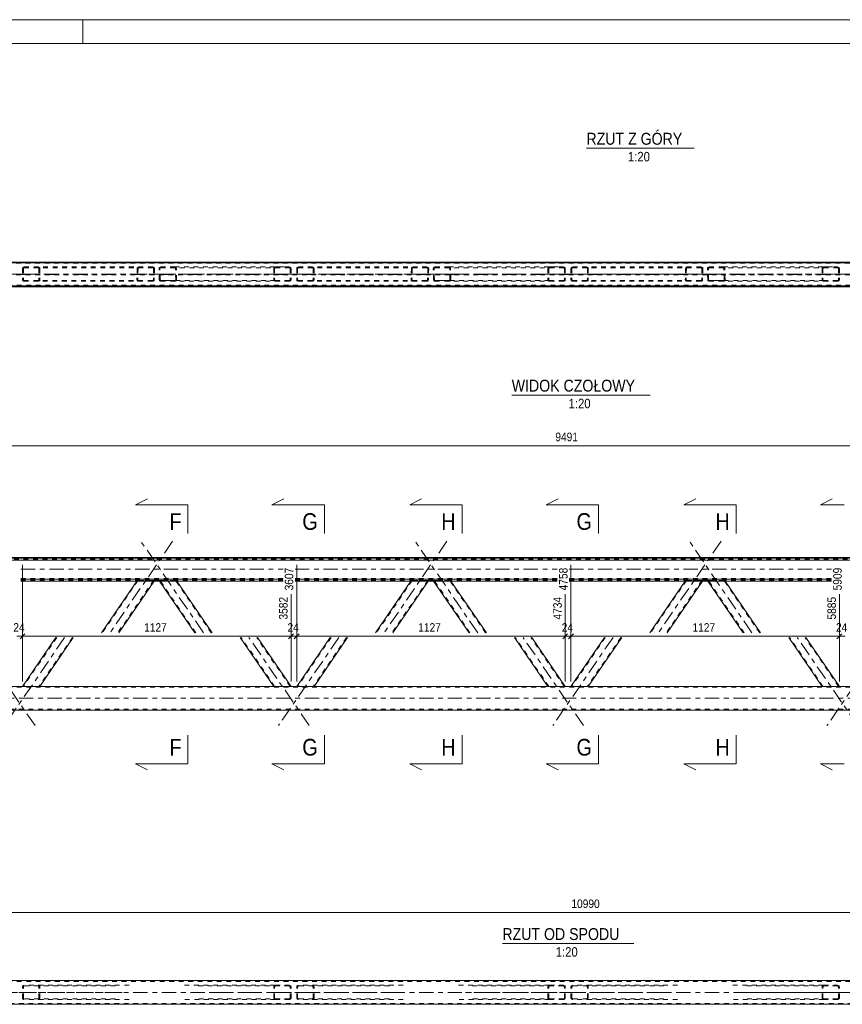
# Model space of a CAD drawing. Header units: millimetres. Extents: x 0 to 914, y 0 to 420.
# Tile 6 of 11: x 271 to 443, y 213 to 420. Entities that reach past the tile are written whole.
import ezdxf

# ---------------------------------------------------------------- set-up
doc = ezdxf.new("R2010")
doc.units = ezdxf.units.MM
for name, pattern in [('XKITLINE00', [0]), ('XKITLINE01', [4, 1, -1, 1, -1]), ('XKITLINE03', [6, 3, -1, 1, -1])]:
    doc.linetypes.add(name, pattern=pattern)
for name, color, linetype, lineweight in [('Arkusz rysunku', 3, 'Continuous', 0), ('Element', 2, 'Continuous', 0), ('Inny typ obiektu', 7, 'Continuous', 0), ('Przekrój', 7, 'Continuous', 0), ('Wymiar', 4, 'Continuous', 0)]:
    doc.layers.add(name, color=color, linetype=linetype, lineweight=lineweight)
doc.styles.add('ARIAL', font='ARIAL.TTF')

msp = doc.modelspace()

# ---------------------------------------------------------------- linework, layer by layer
at = {"layer": 'Arkusz rysunku', "linetype": 'XKITLINE00', "lineweight": 0}
for p, q in [((914, 420), (0, 420)), ((284, 415), (284, 420)), ((909, 415), (5, 415))]:
    msp.add_line(p, q, dxfattribs=at)
at = {"layer": 'Element', "linetype": 'XKITLINE01', "lineweight": 0}
for p, q in [((176.02, 369.09), (623.17, 369.09)), ((176.02, 368.89), (623.17, 368.89)), ((271.37, 367.79), (271.39, 367.91)), ((271.39, 367.91), (271.47, 368.01)), ((271.47, 368.01), (271.59, 368.07)), ((271.59, 368.07), (271.73, 368.09)), ((271.66, 367.93), (271.6, 367.9)), ((271.73, 367.94), (271.66, 367.93)), ((298.71, 368.09), (271.73, 368.09)), ((298.7, 367.94), (271.73, 367.94)), ((274.64, 368.09), (274.78, 368.07)), ((274.71, 367.93), (274.64, 367.94)), ((274.77, 367.9), (274.71, 367.93)), ((274.78, 368.07), (274.9, 368.01)), ((274.9, 368.01), (274.97, 367.91)), ((274.97, 367.91), (275, 367.79)), ((295.46, 367.91), (295.43, 367.79)), ((295.54, 368.01), (295.46, 367.91)), ((295.66, 368.07), (295.54, 368.01)), ((295.8, 368.09), (295.66, 368.07)), ((295.67, 367.9), (295.72, 367.93)), ((295.72, 367.93), (295.79, 367.94)), ((298.7, 367.94), (298.77, 367.93)), ((298.84, 368.07), (298.71, 368.09)), ((298.77, 367.93), (298.83, 367.9)), ((298.96, 368.01), (298.84, 368.07)), ((299.04, 367.91), (298.96, 368.01)), ((299.06, 367.79), (299.04, 367.91)), ((300.05, 367.91), (300.03, 367.79)), ((300.13, 368.01), (300.05, 367.91)), ((300.25, 368.07), (300.13, 368.01)), ((300.39, 368.09), (300.25, 368.07)), ((300.26, 367.9), (300.32, 367.93)), ((300.32, 367.93), (300.39, 367.94)), ((300.39, 368.09), (303.29, 368.09)), ((300.39, 367.94), (324.45, 367.94)), ((300.39, 367.94), (303.3, 367.94)), ((303.29, 368.09), (327.36, 368.09)), ((303.43, 368.07), (303.29, 368.09)), ((303.3, 367.94), (303.37, 367.93)), ((303.37, 367.93), (303.43, 367.9)), ((303.55, 368.01), (303.43, 368.07)), ((303.63, 367.91), (303.55, 368.01)), ((303.66, 367.79), (303.63, 367.91)), ((324.09, 367.79), (324.12, 367.91)), ((324.12, 367.91), (324.2, 368.01)), ((324.2, 368.01), (324.31, 368.07)), ((324.31, 368.07), (324.45, 368.09)), ((324.38, 367.93), (324.32, 367.9)), ((324.45, 367.94), (324.38, 367.93)), ((324.45, 368.09), (327.36, 368.09)), ((324.45, 367.94), (327.36, 367.94)), ((327.36, 368.09), (327.5, 368.07)), ((327.43, 367.93), (327.36, 367.94)), ((327.49, 367.9), (327.43, 367.93)), ((327.5, 368.07), (327.62, 368.01)), ((327.62, 368.01), (327.7, 367.91)), ((327.7, 367.91), (327.73, 367.79)), ((328.93, 367.79), (328.96, 367.91)), ((328.96, 367.91), (329.04, 368.01)), ((329.04, 368.01), (329.16, 368.07)), ((329.16, 368.07), (329.3, 368.09)), ((329.23, 367.93), (329.17, 367.9)), ((329.3, 367.94), (329.23, 367.93)), ((356.27, 368.09), (329.3, 368.09)), ((356.27, 367.94), (329.3, 367.94)), ((332.2, 368.09), (332.34, 368.07)), ((332.27, 367.93), (332.2, 367.94)), ((332.33, 367.9), (332.27, 367.93)), ((332.34, 368.07), (332.46, 368.01)), ((332.46, 368.01), (332.54, 367.91)), ((332.54, 367.91), (332.57, 367.79)), ((353.02, 367.91), (352.99, 367.79)), ((353.1, 368.01), (353.02, 367.91)), ((353.22, 368.07), (353.1, 368.01)), ((353.36, 368.09), (353.22, 368.07)), ((353.23, 367.9), (353.29, 367.93)), ((353.29, 367.93), (353.36, 367.94)), ((356.41, 368.07), (356.27, 368.09)), ((356.27, 367.94), (356.34, 367.93)), ((356.34, 367.93), (356.4, 367.9)), ((356.53, 368.01), (356.41, 368.07)), ((356.6, 367.91), (356.53, 368.01)), ((356.63, 367.79), (356.6, 367.91)), ((357.62, 367.91), (357.59, 367.79)), ((357.7, 368.01), (357.62, 367.91)), ((357.81, 368.07), (357.7, 368.01)), ((357.95, 368.09), (357.81, 368.07)), ((357.83, 367.9), (357.89, 367.93)), ((357.89, 367.93), (357.96, 367.94)), ((357.95, 368.09), (360.86, 368.09)), ((357.96, 367.94), (382.02, 367.94)), ((357.96, 367.94), (360.86, 367.94)), ((360.86, 368.09), (384.93, 368.09)), ((361, 368.07), (360.86, 368.09)), ((360.86, 367.94), (360.93, 367.93)), ((360.93, 367.93), (360.99, 367.9)), ((361.12, 368.01), (361, 368.07)), ((361.2, 367.91), (361.12, 368.01)), ((361.23, 367.79), (361.2, 367.91)), ((381.66, 367.79), (381.68, 367.91)), ((381.68, 367.91), (381.76, 368.01)), ((381.76, 368.01), (381.88, 368.07)), ((381.88, 368.07), (382.02, 368.09)), ((381.95, 367.93), (381.89, 367.9)), ((382.02, 367.94), (381.95, 367.93)), ((382.02, 368.09), (384.93, 368.09)), ((382.02, 367.94), (384.93, 367.94)), ((384.93, 368.09), (385.07, 368.07)), ((385, 367.93), (384.93, 367.94)), ((385.06, 367.9), (385, 367.93)), ((385.07, 368.07), (385.18, 368.01)), ((385.18, 368.01), (385.26, 367.91)), ((385.26, 367.91), (385.29, 367.79)), ((386.5, 367.79), (386.53, 367.91)), ((386.53, 367.91), (386.61, 368.01)), ((386.61, 368.01), (386.72, 368.07)), ((386.72, 368.07), (386.86, 368.09)), ((386.79, 367.93), (386.73, 367.9)), ((386.86, 367.94), (386.79, 367.93)), ((413.84, 368.09), (386.86, 368.09)), ((413.83, 367.94), (386.86, 367.94)), ((389.77, 368.09), (389.91, 368.07)), ((389.84, 367.93), (389.77, 367.94)), ((389.9, 367.9), (389.84, 367.93)), ((389.91, 368.07), (390.03, 368.01)), ((390.03, 368.01), (390.11, 367.91)), ((390.11, 367.91), (390.13, 367.79)), ((410.59, 367.91), (410.56, 367.79)), ((410.67, 368.01), (410.59, 367.91)), ((410.79, 368.07), (410.67, 368.01)), ((410.93, 368.09), (410.79, 368.07)), ((410.8, 367.9), (410.86, 367.93)), ((410.86, 367.93), (410.93, 367.94)), ((413.83, 367.94), (413.9, 367.93)), ((413.98, 368.07), (413.84, 368.09)), ((413.9, 367.93), (413.96, 367.9)), ((414.09, 368.01), (413.98, 368.07)), ((414.17, 367.91), (414.09, 368.01)), ((414.2, 367.79), (414.17, 367.91)), ((415.19, 367.91), (415.16, 367.79)), ((415.26, 368.01), (415.19, 367.91)), ((415.38, 368.07), (415.26, 368.01)), ((415.52, 368.09), (415.38, 368.07)), ((415.39, 367.9), (415.45, 367.93)), ((415.45, 367.93), (415.52, 367.94)), ((415.52, 368.09), (418.43, 368.09)), ((415.52, 367.94), (439.59, 367.94)), ((415.52, 367.94), (418.43, 367.94)), ((418.43, 368.09), (442.49, 368.09)), ((418.57, 368.07), (418.43, 368.09)), ((418.43, 367.94), (418.5, 367.93)), ((418.5, 367.93), (418.56, 367.9)), ((418.69, 368.01), (418.57, 368.07)), ((418.77, 367.91), (418.69, 368.01)), ((418.8, 367.79), (418.77, 367.91)), ((439.22, 367.79), (439.25, 367.91)), ((439.25, 367.91), (439.33, 368.01)), ((439.33, 368.01), (439.45, 368.07)), ((439.45, 368.07), (439.59, 368.09)), ((439.52, 367.93), (439.46, 367.9)), ((439.59, 367.94), (439.52, 367.93)), ((439.59, 368.09), (442.49, 368.09)), ((439.59, 367.94), (442.49, 367.94)), ((442.49, 368.09), (442.63, 368.07)), ((442.56, 367.93), (442.49, 367.94)), ((442.62, 367.9), (442.56, 367.93)), ((442.63, 368.07), (442.75, 368.01)), ((442.75, 368.01), (442.83, 367.91)), ((442.83, 367.91), (442.86, 367.79)), ((234.04, 366.6), (664.28, 366.6)), ((234.04, 366.44), (664.28, 366.44)), ((271.37, 367.79), (271.37, 365.39)), ((271.56, 367.85), (271.55, 367.79)), ((271.55, 367.79), (271.55, 365.39)), ((271.6, 367.9), (271.56, 367.85)), ((274.81, 367.85), (274.77, 367.9)), ((274.82, 367.79), (274.81, 367.85)), ((274.82, 367.79), (274.82, 365.39)), ((275, 367.79), (275, 365.39)), ((295.43, 367.79), (295.38, 365.39)), ((295.61, 367.79), (295.56, 365.39)), ((295.61, 367.79), (295.62, 367.85)), ((295.62, 367.85), (295.67, 367.9)), ((298.83, 367.9), (298.87, 367.85)), ((298.88, 367.79), (298.83, 365.39)), ((298.87, 367.85), (298.88, 367.79)), ((299.06, 367.79), (299.01, 365.39)), ((300.08, 365.39), (300.03, 367.79)), ((300.21, 367.79), (300.22, 367.85)), ((300.26, 365.39), (300.21, 367.79)), ((300.22, 367.85), (300.26, 367.9)), ((303.43, 367.9), (303.47, 367.85)), ((303.47, 367.85), (303.48, 367.79)), ((303.53, 365.39), (303.48, 367.79)), ((303.72, 365.39), (303.66, 367.79)), ((324.09, 367.79), (324.09, 365.39)), ((324.29, 367.85), (324.27, 367.79)), ((324.27, 367.79), (324.27, 365.39)), ((324.32, 367.9), (324.29, 367.85)), ((327.53, 367.85), (327.49, 367.9)), ((327.54, 367.79), (327.53, 367.85)), ((327.54, 367.79), (327.54, 365.39)), ((327.73, 367.79), (327.73, 365.39)), ((328.93, 367.79), (328.93, 365.39)), ((329.13, 367.85), (329.11, 367.79)), ((329.11, 367.79), (329.11, 365.39)), ((329.17, 367.9), (329.13, 367.85)), ((332.37, 367.85), (332.33, 367.9)), ((332.39, 367.79), (332.37, 367.85)), ((332.39, 367.79), (332.39, 365.39)), ((332.57, 367.79), (332.57, 365.39)), ((352.99, 367.79), (352.94, 365.39)), ((353.18, 367.79), (353.12, 365.39)), ((353.18, 367.79), (353.19, 367.85)), ((353.19, 367.85), (353.23, 367.9)), ((356.4, 367.9), (356.43, 367.85)), ((356.45, 367.79), (356.4, 365.39)), ((356.43, 367.85), (356.45, 367.79)), ((356.63, 367.79), (356.58, 365.39)), ((357.65, 365.39), (357.59, 367.79)), ((357.78, 367.79), (357.79, 367.85)), ((357.83, 365.39), (357.78, 367.79)), ((357.79, 367.85), (357.83, 367.9)), ((360.99, 367.9), (361.03, 367.85)), ((361.03, 367.85), (361.05, 367.79)), ((361.1, 365.39), (361.05, 367.79)), ((361.28, 365.39), (361.23, 367.79)), ((381.66, 367.79), (381.66, 365.39)), ((381.85, 367.85), (381.84, 367.79)), ((381.84, 367.79), (381.84, 365.39)), ((381.89, 367.9), (381.85, 367.85)), ((385.1, 367.85), (385.06, 367.9)), ((385.11, 367.79), (385.1, 367.85)), ((385.11, 367.79), (385.11, 365.39)), ((385.29, 367.79), (385.29, 365.39)), ((386.5, 367.79), (386.5, 365.39)), ((386.69, 367.85), (386.68, 367.79)), ((386.68, 367.79), (386.68, 365.39)), ((386.73, 367.9), (386.69, 367.85)), ((389.94, 367.85), (389.9, 367.9)), ((389.95, 367.79), (389.94, 367.85)), ((389.95, 367.79), (389.95, 365.39)), ((390.13, 367.79), (390.13, 365.39)), ((410.56, 367.79), (410.51, 365.39)), ((410.74, 367.79), (410.69, 365.39)), ((410.74, 367.79), (410.76, 367.85)), ((410.76, 367.85), (410.8, 367.9)), ((413.96, 367.9), (414, 367.85)), ((414.01, 367.79), (413.96, 365.39)), ((414, 367.85), (414.01, 367.79)), ((414.2, 367.79), (414.14, 365.39)), ((415.21, 365.39), (415.16, 367.79)), ((415.34, 367.79), (415.36, 367.85)), ((415.39, 365.39), (415.34, 367.79)), ((415.36, 367.85), (415.39, 367.9)), ((418.56, 367.9), (418.6, 367.85)), ((418.6, 367.85), (418.61, 367.79)), ((418.67, 365.39), (418.61, 367.79)), ((418.85, 365.39), (418.8, 367.79)), ((439.22, 367.79), (439.22, 365.39)), ((439.42, 367.85), (439.4, 367.79)), ((439.4, 367.79), (439.4, 365.39)), ((439.46, 367.9), (439.42, 367.85)), ((442.66, 367.85), (442.62, 367.9)), ((442.68, 367.79), (442.66, 367.85)), ((442.68, 367.79), (442.68, 365.39)), ((442.86, 367.79), (442.86, 365.39)), ((115.58, 364.1), (664.28, 364.1)), ((115.58, 364.08), (664.28, 364.08)), ((115.58, 363.96), (664.28, 363.96)), ((623.17, 364.29), (148.62, 364.29)), ((623.17, 364.09), (148.62, 364.09)), ((271.39, 365.28), (271.37, 365.39)), ((271.47, 365.18), (271.39, 365.28)), ((271.59, 365.12), (271.47, 365.18)), ((271.55, 365.39), (271.56, 365.34)), ((271.56, 365.34), (271.6, 365.29)), ((271.73, 365.09), (271.59, 365.12)), ((271.6, 365.29), (271.66, 365.26)), ((271.66, 365.26), (271.73, 365.24)), ((298.64, 365.24), (271.73, 365.24)), ((298.64, 365.09), (271.73, 365.09)), ((274.64, 365.24), (274.71, 365.26)), ((274.78, 365.12), (274.64, 365.09)), ((274.71, 365.26), (274.77, 365.29)), ((274.77, 365.29), (274.81, 365.34)), ((274.9, 365.18), (274.78, 365.12)), ((274.81, 365.34), (274.82, 365.39)), ((274.97, 365.28), (274.9, 365.18)), ((275, 365.39), (274.97, 365.28)), ((295.38, 365.39), (295.4, 365.28)), ((295.4, 365.28), (295.48, 365.18)), ((295.48, 365.18), (295.59, 365.12)), ((295.57, 365.34), (295.56, 365.39)), ((295.61, 365.29), (295.57, 365.34)), ((295.59, 365.12), (295.73, 365.09)), ((295.67, 365.26), (295.61, 365.29)), ((295.74, 365.24), (295.67, 365.26)), ((298.71, 365.26), (298.64, 365.24)), ((298.64, 365.09), (298.78, 365.12)), ((298.77, 365.29), (298.71, 365.26)), ((298.81, 365.34), (298.77, 365.29)), ((298.78, 365.12), (298.9, 365.18)), ((298.83, 365.39), (298.81, 365.34)), ((298.9, 365.18), (298.98, 365.28)), ((298.98, 365.28), (299.01, 365.39)), ((300.08, 365.39), (300.11, 365.28)), ((300.11, 365.28), (300.19, 365.18)), ((300.19, 365.18), (300.31, 365.12)), ((300.28, 365.34), (300.26, 365.39)), ((300.32, 365.29), (300.28, 365.34)), ((300.31, 365.12), (300.45, 365.09)), ((300.38, 365.26), (300.32, 365.29)), ((300.45, 365.24), (300.38, 365.26)), ((324.45, 365.24), (300.45, 365.24)), ((300.45, 365.24), (303.36, 365.24)), ((303.36, 365.09), (300.45, 365.09)), ((303.42, 365.26), (303.36, 365.24)), ((303.36, 365.09), (303.5, 365.12)), ((327.36, 365.09), (303.36, 365.09)), ((303.48, 365.29), (303.42, 365.26)), ((303.52, 365.34), (303.48, 365.29)), ((303.5, 365.12), (303.61, 365.18)), ((303.53, 365.39), (303.52, 365.34)), ((303.61, 365.18), (303.69, 365.28)), ((303.69, 365.28), (303.72, 365.39)), ((324.12, 365.28), (324.09, 365.39)), ((324.2, 365.18), (324.12, 365.28)), ((324.31, 365.12), (324.2, 365.18)), ((324.27, 365.39), (324.29, 365.34)), ((324.29, 365.34), (324.32, 365.29)), ((324.45, 365.09), (324.31, 365.12)), ((324.32, 365.29), (324.38, 365.26)), ((324.38, 365.26), (324.45, 365.24)), ((327.36, 365.24), (324.45, 365.24)), ((324.45, 365.09), (327.36, 365.09)), ((327.36, 365.24), (327.43, 365.26)), ((327.5, 365.12), (327.36, 365.09)), ((327.43, 365.26), (327.49, 365.29)), ((327.49, 365.29), (327.53, 365.34)), ((327.62, 365.18), (327.5, 365.12)), ((327.53, 365.34), (327.54, 365.39)), ((327.7, 365.28), (327.62, 365.18)), ((327.73, 365.39), (327.7, 365.28)), ((328.96, 365.28), (328.93, 365.39)), ((329.04, 365.18), (328.96, 365.28)), ((329.16, 365.12), (329.04, 365.18)), ((329.11, 365.39), (329.13, 365.34)), ((329.13, 365.34), (329.17, 365.29)), ((329.3, 365.09), (329.16, 365.12)), ((329.17, 365.29), (329.23, 365.26)), ((329.23, 365.26), (329.3, 365.24)), ((356.21, 365.24), (329.3, 365.24)), ((356.21, 365.09), (329.3, 365.09)), ((332.2, 365.24), (332.27, 365.26)), ((332.34, 365.12), (332.2, 365.09)), ((332.27, 365.26), (332.33, 365.29)), ((332.33, 365.29), (332.37, 365.34)), ((332.46, 365.18), (332.34, 365.12)), ((332.37, 365.34), (332.39, 365.39)), ((332.54, 365.28), (332.46, 365.18)), ((332.57, 365.39), (332.54, 365.28)), ((352.94, 365.39), (352.97, 365.28)), ((352.97, 365.28), (353.04, 365.18)), ((353.04, 365.18), (353.16, 365.12)), ((353.14, 365.34), (353.12, 365.39)), ((353.18, 365.29), (353.14, 365.34)), ((353.16, 365.12), (353.3, 365.09)), ((353.23, 365.26), (353.18, 365.29)), ((353.3, 365.24), (353.23, 365.26)), ((356.28, 365.26), (356.21, 365.24)), ((356.21, 365.09), (356.35, 365.12)), ((356.34, 365.29), (356.28, 365.26)), ((356.38, 365.34), (356.34, 365.29)), ((356.35, 365.12), (356.47, 365.18)), ((356.4, 365.39), (356.38, 365.34)), ((356.47, 365.18), (356.55, 365.28)), ((356.55, 365.28), (356.58, 365.39)), ((357.65, 365.39), (357.68, 365.28)), ((357.68, 365.28), (357.76, 365.18)), ((357.76, 365.18), (357.88, 365.12)), ((357.84, 365.34), (357.83, 365.39)), ((357.88, 365.29), (357.84, 365.34)), ((357.94, 365.26), (357.88, 365.29)), ((357.88, 365.12), (358.02, 365.09)), ((358.01, 365.24), (357.94, 365.26)), ((382.02, 365.24), (358.01, 365.24)), ((358.01, 365.24), (360.92, 365.24)), ((360.92, 365.09), (358.02, 365.09)), ((360.99, 365.26), (360.92, 365.24)), ((360.92, 365.09), (361.06, 365.12)), ((384.93, 365.09), (360.92, 365.09)), ((361.05, 365.29), (360.99, 365.26)), ((361.09, 365.34), (361.05, 365.29)), ((361.06, 365.12), (361.18, 365.18)), ((361.1, 365.39), (361.09, 365.34)), ((361.18, 365.18), (361.26, 365.28)), ((361.26, 365.28), (361.28, 365.39)), ((381.68, 365.28), (381.66, 365.39)), ((381.76, 365.18), (381.68, 365.28)), ((381.88, 365.12), (381.76, 365.18)), ((381.84, 365.39), (381.85, 365.34)), ((381.85, 365.34), (381.89, 365.29)), ((382.02, 365.09), (381.88, 365.12)), ((381.89, 365.29), (381.95, 365.26)), ((381.95, 365.26), (382.02, 365.24)), ((384.93, 365.24), (382.02, 365.24)), ((382.02, 365.09), (384.93, 365.09)), ((384.93, 365.24), (385, 365.26)), ((385.07, 365.12), (384.93, 365.09)), ((385, 365.26), (385.06, 365.29)), ((385.06, 365.29), (385.1, 365.34)), ((385.18, 365.18), (385.07, 365.12)), ((385.1, 365.34), (385.11, 365.39)), ((385.26, 365.28), (385.18, 365.18)), ((385.29, 365.39), (385.26, 365.28)), ((386.53, 365.28), (386.5, 365.39)), ((386.61, 365.18), (386.53, 365.28)), ((386.72, 365.12), (386.61, 365.18)), ((386.68, 365.39), (386.69, 365.34)), ((386.69, 365.34), (386.73, 365.29)), ((386.86, 365.09), (386.72, 365.12)), ((386.73, 365.29), (386.79, 365.26)), ((386.79, 365.26), (386.86, 365.24)), ((413.78, 365.24), (386.86, 365.24)), ((413.77, 365.09), (386.86, 365.09)), ((389.77, 365.24), (389.84, 365.26)), ((389.91, 365.12), (389.77, 365.09)), ((389.84, 365.26), (389.9, 365.29)), ((389.9, 365.29), (389.94, 365.34)), ((390.03, 365.18), (389.91, 365.12)), ((389.94, 365.34), (389.95, 365.39)), ((390.11, 365.28), (390.03, 365.18)), ((390.13, 365.39), (390.11, 365.28)), ((410.51, 365.39), (410.53, 365.28)), ((410.53, 365.28), (410.61, 365.18)), ((410.61, 365.18), (410.73, 365.12)), ((410.7, 365.34), (410.69, 365.39)), ((410.74, 365.29), (410.7, 365.34)), ((410.73, 365.12), (410.87, 365.09)), ((410.8, 365.26), (410.74, 365.29)), ((410.87, 365.24), (410.8, 365.26)), ((413.77, 365.09), (413.91, 365.12)), ((413.85, 365.26), (413.78, 365.24)), ((413.91, 365.29), (413.85, 365.26)), ((413.95, 365.34), (413.91, 365.29)), ((413.91, 365.12), (414.03, 365.18)), ((413.96, 365.39), (413.95, 365.34)), ((414.03, 365.18), (414.11, 365.28)), ((414.11, 365.28), (414.14, 365.39)), ((415.21, 365.39), (415.24, 365.28)), ((415.24, 365.28), (415.32, 365.18)), ((415.32, 365.18), (415.44, 365.12)), ((415.41, 365.34), (415.39, 365.39)), ((415.45, 365.29), (415.41, 365.34)), ((415.44, 365.12), (415.58, 365.09)), ((415.51, 365.26), (415.45, 365.29)), ((415.58, 365.24), (415.51, 365.26)), ((439.59, 365.24), (415.58, 365.24)), ((415.58, 365.24), (418.49, 365.24)), ((418.49, 365.09), (415.58, 365.09)), ((418.56, 365.26), (418.49, 365.24)), ((418.49, 365.09), (418.63, 365.12)), ((442.49, 365.09), (418.49, 365.09)), ((418.62, 365.29), (418.56, 365.26)), ((418.65, 365.34), (418.62, 365.29)), ((418.63, 365.12), (418.75, 365.18)), ((418.67, 365.39), (418.65, 365.34)), ((418.75, 365.18), (418.82, 365.28)), ((418.82, 365.28), (418.85, 365.39)), ((439.25, 365.28), (439.22, 365.39)), ((439.33, 365.18), (439.25, 365.28)), ((439.45, 365.12), (439.33, 365.18)), ((439.4, 365.39), (439.42, 365.34)), ((439.42, 365.34), (439.46, 365.29)), ((439.59, 365.09), (439.45, 365.12)), ((439.46, 365.29), (439.52, 365.26)), ((439.52, 365.26), (439.59, 365.24)), ((442.49, 365.24), (439.59, 365.24)), ((439.59, 365.09), (442.49, 365.09)), ((442.49, 365.24), (442.56, 365.26)), ((442.63, 365.12), (442.49, 365.09)), ((442.56, 365.26), (442.62, 365.29)), ((442.62, 365.29), (442.66, 365.34)), ((442.75, 365.18), (442.63, 365.12)), ((442.66, 365.34), (442.68, 365.39)), ((442.83, 365.28), (442.75, 365.18)), ((442.86, 365.39), (442.83, 365.28)), ((115.58, 306.73), (664.28, 306.73)), ((115.58, 306.62), (664.28, 306.62)), ((271.01, 302.73), (326.05, 302.73)), ((271.01, 302.67), (326.05, 302.67)), ((271.01, 302.33), (326.05, 302.33)), ((295.61, 302.29), (288.1, 291.31)), ((298.88, 302.29), (291.37, 291.31)), ((295.38, 302.21), (295.35, 302.17)), ((295.38, 302.21), (295.43, 302.29)), ((295.38, 302.21), (295.4, 302.21)), ((295.4, 302.21), (295.48, 302.2)), ((295.46, 302.29), (295.43, 302.29)), ((295.54, 302.29), (295.46, 302.29)), ((295.48, 302.2), (295.59, 302.2)), ((295.66, 302.3), (295.54, 302.29)), ((295.57, 302.21), (295.56, 302.21)), ((295.61, 302.21), (295.57, 302.21)), ((295.59, 302.2), (295.73, 302.2)), ((295.61, 302.29), (295.62, 302.29)), ((295.67, 302.21), (295.61, 302.21)), ((295.62, 302.29), (295.67, 302.29)), ((295.8, 302.3), (295.66, 302.3)), ((295.67, 302.29), (295.72, 302.29)), ((295.74, 302.21), (295.67, 302.21)), ((295.72, 302.29), (295.79, 302.29)), ((295.73, 302.2), (298.64, 302.2)), ((295.74, 302.21), (298.64, 302.21)), ((295.79, 302.29), (298.7, 302.29)), ((295.8, 302.3), (298.71, 302.3)), ((298.71, 302.21), (298.64, 302.21)), ((298.64, 302.2), (298.78, 302.2)), ((298.7, 302.29), (298.77, 302.29)), ((298.84, 302.3), (298.71, 302.3)), ((298.77, 302.21), (298.71, 302.21)), ((298.77, 302.29), (298.83, 302.29)), ((298.81, 302.21), (298.77, 302.21)), ((298.78, 302.2), (298.9, 302.2)), ((298.83, 302.21), (298.81, 302.21)), ((298.83, 302.29), (298.87, 302.29)), ((298.96, 302.29), (298.84, 302.3)), ((298.87, 302.29), (298.88, 302.29)), ((298.9, 302.2), (298.98, 302.21)), ((299.04, 302.29), (298.96, 302.29)), ((299.01, 302.21), (298.98, 302.17)), ((298.98, 302.21), (299.01, 302.21)), ((299.01, 302.21), (299.06, 302.29)), ((299.06, 302.29), (299.04, 302.29)), ((300.08, 302.21), (300.03, 302.29)), ((300.05, 302.29), (300.03, 302.29)), ((300.13, 302.29), (300.05, 302.29)), ((300.11, 302.17), (300.08, 302.21)), ((300.08, 302.21), (300.11, 302.21)), ((300.11, 302.21), (300.19, 302.2)), ((300.25, 302.3), (300.13, 302.29)), ((300.19, 302.2), (300.31, 302.2)), ((307.72, 291.31), (300.21, 302.29)), ((300.21, 302.29), (300.26, 302.21)), ((300.21, 302.29), (300.22, 302.29)), ((300.22, 302.29), (300.26, 302.29)), ((300.39, 302.3), (300.25, 302.3)), ((300.26, 302.29), (300.32, 302.29)), ((300.28, 302.21), (300.26, 302.21)), ((300.32, 302.21), (300.28, 302.21)), ((300.31, 302.2), (300.45, 302.2)), ((300.32, 302.29), (300.39, 302.29)), ((300.38, 302.21), (300.32, 302.21)), ((300.45, 302.21), (300.38, 302.21)), ((300.39, 302.3), (303.29, 302.3)), ((300.39, 302.29), (303.3, 302.29)), ((300.45, 302.21), (303.36, 302.21)), ((300.45, 302.2), (303.36, 302.2)), ((303.43, 302.3), (303.29, 302.3)), ((303.3, 302.29), (303.37, 302.29)), ((303.42, 302.21), (303.36, 302.21)), ((303.36, 302.2), (303.5, 302.2)), ((303.37, 302.29), (303.43, 302.29)), ((303.48, 302.21), (303.42, 302.21)), ((303.55, 302.29), (303.43, 302.3)), ((303.43, 302.29), (303.47, 302.29)), ((303.47, 302.29), (303.48, 302.29)), ((310.99, 291.31), (303.48, 302.29)), ((303.48, 302.29), (303.53, 302.21)), ((303.52, 302.21), (303.48, 302.21)), ((303.5, 302.2), (303.61, 302.2)), ((303.53, 302.21), (303.52, 302.21)), ((303.63, 302.29), (303.55, 302.29)), ((303.61, 302.2), (303.69, 302.21)), ((303.66, 302.29), (303.63, 302.29)), ((303.72, 302.21), (303.66, 302.29)), ((303.69, 302.21), (303.72, 302.21)), ((303.74, 302.17), (303.72, 302.21)), ((328.57, 302.73), (383.62, 302.73)), ((328.57, 302.67), (383.62, 302.67)), ((328.57, 302.33), (383.62, 302.33)), ((353.18, 302.29), (345.67, 291.31)), ((356.45, 302.29), (348.94, 291.31)), ((352.94, 302.21), (352.91, 302.17)), ((352.94, 302.21), (352.99, 302.29)), ((352.94, 302.21), (352.97, 302.21)), ((352.97, 302.21), (353.04, 302.2)), ((353.02, 302.29), (352.99, 302.29)), ((353.1, 302.29), (353.02, 302.29)), ((353.04, 302.2), (353.16, 302.2)), ((353.22, 302.3), (353.1, 302.29)), ((353.14, 302.21), (353.12, 302.21)), ((353.18, 302.21), (353.14, 302.21)), ((353.16, 302.2), (353.3, 302.2)), ((353.18, 302.29), (353.19, 302.29)), ((353.23, 302.21), (353.18, 302.21)), ((353.19, 302.29), (353.23, 302.29)), ((353.36, 302.3), (353.22, 302.3)), ((353.23, 302.29), (353.29, 302.29)), ((353.3, 302.21), (353.23, 302.21)), ((353.29, 302.29), (353.36, 302.29)), ((353.3, 302.21), (356.21, 302.21)), ((353.3, 302.2), (356.21, 302.2)), ((353.36, 302.3), (356.27, 302.3)), ((353.36, 302.29), (356.27, 302.29)), ((356.28, 302.21), (356.21, 302.21)), ((356.21, 302.2), (356.35, 302.2)), ((356.41, 302.3), (356.27, 302.3)), ((356.27, 302.29), (356.34, 302.29)), ((356.34, 302.21), (356.28, 302.21)), ((356.34, 302.29), (356.4, 302.29)), ((356.38, 302.21), (356.34, 302.21)), ((356.35, 302.2), (356.47, 302.2)), ((356.4, 302.21), (356.38, 302.21)), ((356.4, 302.29), (356.43, 302.29)), ((356.53, 302.29), (356.41, 302.3)), ((356.43, 302.29), (356.45, 302.29)), ((356.47, 302.2), (356.55, 302.21)), ((356.6, 302.29), (356.53, 302.29)), ((356.58, 302.21), (356.55, 302.17)), ((356.55, 302.21), (356.58, 302.21)), ((356.58, 302.21), (356.63, 302.29)), ((356.63, 302.29), (356.6, 302.29)), ((357.65, 302.21), (357.59, 302.29)), ((357.62, 302.29), (357.59, 302.29)), ((357.7, 302.29), (357.62, 302.29)), ((357.67, 302.17), (357.65, 302.21)), ((357.65, 302.21), (357.68, 302.21)), ((357.68, 302.21), (357.76, 302.2)), ((357.81, 302.3), (357.7, 302.29)), ((357.76, 302.2), (357.88, 302.2)), ((365.29, 291.31), (357.78, 302.29)), ((357.78, 302.29), (357.83, 302.21)), ((357.78, 302.29), (357.79, 302.29)), ((357.79, 302.29), (357.83, 302.29)), ((357.95, 302.3), (357.81, 302.3)), ((357.83, 302.29), (357.89, 302.29)), ((357.84, 302.21), (357.83, 302.21)), ((357.88, 302.21), (357.84, 302.21)), ((357.94, 302.21), (357.88, 302.21)), ((357.88, 302.2), (358.02, 302.2)), ((357.89, 302.29), (357.96, 302.29)), ((358.01, 302.21), (357.94, 302.21)), ((357.95, 302.3), (360.86, 302.3)), ((357.96, 302.29), (360.86, 302.29)), ((358.01, 302.21), (360.92, 302.21)), ((358.02, 302.2), (360.92, 302.2)), ((361, 302.3), (360.86, 302.3)), ((360.86, 302.29), (360.93, 302.29)), ((360.99, 302.21), (360.92, 302.21)), ((360.92, 302.2), (361.06, 302.2)), ((360.93, 302.29), (360.99, 302.29)), ((360.99, 302.29), (361.03, 302.29)), ((361.05, 302.21), (360.99, 302.21)), ((361.12, 302.29), (361, 302.3)), ((361.03, 302.29), (361.05, 302.29)), ((368.56, 291.31), (361.05, 302.29)), ((361.05, 302.29), (361.1, 302.21)), ((361.09, 302.21), (361.05, 302.21)), ((361.06, 302.2), (361.18, 302.2)), ((361.1, 302.21), (361.09, 302.21)), ((361.2, 302.29), (361.12, 302.29)), ((361.18, 302.2), (361.26, 302.21)), ((361.23, 302.29), (361.2, 302.29)), ((361.28, 302.21), (361.23, 302.29)), ((361.26, 302.21), (361.28, 302.21)), ((361.31, 302.17), (361.28, 302.21)), ((386.14, 302.73), (441.19, 302.73)), ((386.14, 302.67), (441.19, 302.67)), ((386.14, 302.33), (441.19, 302.33)), ((410.74, 302.29), (403.23, 291.31)), ((414.01, 302.29), (406.5, 291.31)), ((410.51, 302.21), (410.48, 302.17)), ((410.51, 302.21), (410.56, 302.29)), ((410.51, 302.21), (410.53, 302.21)), ((410.53, 302.21), (410.61, 302.2)), ((410.59, 302.29), (410.56, 302.29)), ((410.67, 302.29), (410.59, 302.29)), ((410.61, 302.2), (410.73, 302.2)), ((410.79, 302.3), (410.67, 302.29)), ((410.7, 302.21), (410.69, 302.21)), ((410.74, 302.21), (410.7, 302.21)), ((410.73, 302.2), (410.87, 302.2)), ((410.74, 302.29), (410.76, 302.29)), ((410.8, 302.21), (410.74, 302.21)), ((410.76, 302.29), (410.8, 302.29)), ((410.93, 302.3), (410.79, 302.3)), ((410.8, 302.29), (410.86, 302.29)), ((410.87, 302.21), (410.8, 302.21)), ((410.86, 302.29), (410.93, 302.29)), ((410.87, 302.21), (413.78, 302.21)), ((410.87, 302.2), (413.77, 302.2)), ((410.93, 302.3), (413.84, 302.3)), ((410.93, 302.29), (413.83, 302.29)), ((413.77, 302.2), (413.91, 302.2)), ((413.85, 302.21), (413.78, 302.21)), ((413.83, 302.29), (413.9, 302.29)), ((413.98, 302.3), (413.84, 302.3)), ((413.91, 302.21), (413.85, 302.21)), ((413.9, 302.29), (413.96, 302.29)), ((413.95, 302.21), (413.91, 302.21)), ((413.91, 302.2), (414.03, 302.2)), ((413.96, 302.21), (413.95, 302.21)), ((413.96, 302.29), (414, 302.29)), ((414.09, 302.29), (413.98, 302.3)), ((414, 302.29), (414.01, 302.29)), ((414.03, 302.2), (414.11, 302.21)), ((414.17, 302.29), (414.09, 302.29)), ((414.11, 302.21), (414.14, 302.21)), ((414.14, 302.21), (414.12, 302.17)), ((414.14, 302.21), (414.2, 302.29)), ((414.2, 302.29), (414.17, 302.29)), ((415.21, 302.21), (415.16, 302.29)), ((415.19, 302.29), (415.16, 302.29)), ((415.26, 302.29), (415.19, 302.29)), ((415.24, 302.17), (415.21, 302.21)), ((415.21, 302.21), (415.24, 302.21)), ((415.24, 302.21), (415.32, 302.2)), ((415.38, 302.3), (415.26, 302.29)), ((415.32, 302.2), (415.44, 302.2)), ((422.85, 291.31), (415.34, 302.29)), ((415.34, 302.29), (415.39, 302.21)), ((415.34, 302.29), (415.36, 302.29)), ((415.36, 302.29), (415.39, 302.29)), ((415.52, 302.3), (415.38, 302.3)), ((415.39, 302.29), (415.45, 302.29)), ((415.41, 302.21), (415.39, 302.21)), ((415.45, 302.21), (415.41, 302.21)), ((415.44, 302.2), (415.58, 302.2)), ((415.45, 302.29), (415.52, 302.29)), ((415.51, 302.21), (415.45, 302.21)), ((415.58, 302.21), (415.51, 302.21)), ((415.52, 302.3), (418.43, 302.3)), ((415.52, 302.29), (418.43, 302.29)), ((415.58, 302.21), (418.49, 302.21)), ((415.58, 302.2), (418.49, 302.2)), ((418.57, 302.3), (418.43, 302.3)), ((418.43, 302.29), (418.5, 302.29)), ((418.56, 302.21), (418.49, 302.21)), ((418.49, 302.2), (418.63, 302.2)), ((418.5, 302.29), (418.56, 302.29)), ((418.56, 302.29), (418.6, 302.29)), ((418.62, 302.21), (418.56, 302.21)), ((418.69, 302.29), (418.57, 302.3)), ((418.6, 302.29), (418.61, 302.29)), ((426.12, 291.31), (418.61, 302.29)), ((418.61, 302.29), (418.67, 302.21)), ((418.65, 302.21), (418.62, 302.21)), ((418.63, 302.2), (418.75, 302.2)), ((418.67, 302.21), (418.65, 302.21)), ((418.77, 302.29), (418.69, 302.29)), ((418.75, 302.2), (418.82, 302.21)), ((418.8, 302.29), (418.77, 302.29)), ((418.85, 302.21), (418.8, 302.29)), ((418.82, 302.21), (418.85, 302.21)), ((418.88, 302.17), (418.85, 302.21)), ((278.56, 290.31), (271.55, 280.06)), ((281.84, 290.31), (274.82, 280.06)), ((324.27, 280.06), (317.26, 290.31)), ((327.54, 280.06), (320.53, 290.31)), ((336.13, 290.31), (329.11, 280.06)), ((339.4, 290.31), (332.39, 280.06)), ((381.84, 280.06), (374.82, 290.31)), ((385.11, 280.06), (378.09, 290.31)), ((393.7, 290.31), (386.68, 280.06)), ((396.97, 290.31), (389.95, 280.06)), ((439.4, 280.06), (432.39, 290.31)), ((442.68, 280.06), (435.66, 290.31)), ((623.17, 279.86), (148.62, 279.86)), ((275, 280.06), (271.37, 280.06)), ((327.73, 280.06), (324.09, 280.06)), ((332.57, 280.06), (328.93, 280.06)), ((385.29, 280.06), (381.66, 280.06)), ((390.13, 280.06), (386.5, 280.06)), ((442.86, 280.06), (439.22, 280.06)), ((148.62, 275.26), (623.17, 275.26)), ((623.17, 218.11), (148.62, 218.11)), ((271.39, 217.13), (271.37, 217.01)), ((271.47, 217.22), (271.39, 217.13)), ((271.59, 217.29), (271.47, 217.22)), ((271.55, 217.01), (271.56, 217.07)), ((271.56, 217.07), (271.6, 217.12)), ((271.73, 217.31), (271.59, 217.29)), ((271.6, 217.12), (271.66, 217.15)), ((271.66, 217.15), (271.73, 217.16)), ((293.74, 217.31), (271.73, 217.31)), ((290.83, 217.16), (271.73, 217.16)), ((274.78, 217.29), (274.64, 217.31)), ((274.64, 217.16), (274.71, 217.15)), ((274.71, 217.15), (274.77, 217.12)), ((274.77, 217.12), (274.81, 217.07)), ((274.9, 217.22), (274.78, 217.29)), ((274.81, 217.07), (274.82, 217.01)), ((274.97, 217.13), (274.9, 217.22)), ((275, 217.01), (274.97, 217.13)), ((305.36, 217.31), (324.45, 217.31)), ((308.26, 217.16), (327.36, 217.16)), ((324.12, 217.13), (324.09, 217.01)), ((324.2, 217.22), (324.12, 217.13)), ((324.31, 217.29), (324.2, 217.22)), ((324.27, 217.01), (324.29, 217.07)), ((324.29, 217.07), (324.32, 217.12)), ((324.45, 217.31), (324.31, 217.29)), ((324.32, 217.12), (324.38, 217.15)), ((324.38, 217.15), (324.45, 217.16)), ((324.45, 217.31), (327.36, 217.31)), ((327.36, 217.16), (324.45, 217.16)), ((327.5, 217.29), (327.36, 217.31)), ((327.36, 217.16), (327.43, 217.15)), ((327.43, 217.15), (327.49, 217.12)), ((327.49, 217.12), (327.53, 217.07)), ((327.62, 217.22), (327.5, 217.29)), ((327.53, 217.07), (327.54, 217.01)), ((327.7, 217.13), (327.62, 217.22)), ((327.73, 217.01), (327.7, 217.13)), ((328.96, 217.13), (328.93, 217.01)), ((329.04, 217.22), (328.96, 217.13)), ((329.16, 217.29), (329.04, 217.22)), ((329.11, 217.01), (329.13, 217.07)), ((329.13, 217.07), (329.17, 217.12)), ((329.3, 217.31), (329.16, 217.29)), ((329.17, 217.12), (329.23, 217.15)), ((329.23, 217.15), (329.3, 217.16)), ((351.3, 217.31), (329.3, 217.31)), ((348.39, 217.16), (329.3, 217.16)), ((332.34, 217.29), (332.2, 217.31)), ((332.2, 217.16), (332.27, 217.15)), ((332.27, 217.15), (332.33, 217.12)), ((332.33, 217.12), (332.37, 217.07)), ((332.46, 217.22), (332.34, 217.29)), ((332.37, 217.07), (332.39, 217.01)), ((332.54, 217.13), (332.46, 217.22)), ((332.57, 217.01), (332.54, 217.13)), ((362.92, 217.31), (382.02, 217.31)), ((365.83, 217.16), (384.93, 217.16)), ((381.68, 217.13), (381.66, 217.01)), ((381.76, 217.22), (381.68, 217.13)), ((381.88, 217.29), (381.76, 217.22)), ((381.84, 217.01), (381.85, 217.07)), ((381.85, 217.07), (381.89, 217.12)), ((382.02, 217.31), (381.88, 217.29)), ((381.89, 217.12), (381.95, 217.15)), ((381.95, 217.15), (382.02, 217.16)), ((382.02, 217.31), (384.93, 217.31)), ((384.93, 217.16), (382.02, 217.16)), ((385.07, 217.29), (384.93, 217.31)), ((384.93, 217.16), (385, 217.15)), ((385, 217.15), (385.06, 217.12)), ((385.06, 217.12), (385.1, 217.07)), ((385.18, 217.22), (385.07, 217.29)), ((385.1, 217.07), (385.11, 217.01)), ((385.26, 217.13), (385.18, 217.22)), ((385.29, 217.01), (385.26, 217.13)), ((386.53, 217.13), (386.5, 217.01)), ((386.61, 217.22), (386.53, 217.13)), ((386.72, 217.29), (386.61, 217.22)), ((386.68, 217.01), (386.69, 217.07)), ((386.69, 217.07), (386.73, 217.12)), ((386.86, 217.31), (386.72, 217.29)), ((386.73, 217.12), (386.79, 217.15)), ((386.79, 217.15), (386.86, 217.16)), ((408.87, 217.31), (386.86, 217.31)), ((405.96, 217.16), (386.86, 217.16)), ((389.91, 217.29), (389.77, 217.31)), ((389.77, 217.16), (389.84, 217.15)), ((389.84, 217.15), (389.9, 217.12)), ((389.9, 217.12), (389.94, 217.07)), ((390.03, 217.22), (389.91, 217.29)), ((389.94, 217.07), (389.95, 217.01)), ((390.11, 217.13), (390.03, 217.22)), ((390.13, 217.01), (390.11, 217.13)), ((420.49, 217.31), (439.59, 217.31)), ((423.4, 217.16), (442.49, 217.16)), ((439.25, 217.13), (439.22, 217.01)), ((439.33, 217.22), (439.25, 217.13)), ((439.45, 217.29), (439.33, 217.22)), ((439.4, 217.01), (439.42, 217.07)), ((439.42, 217.07), (439.46, 217.12)), ((439.59, 217.31), (439.45, 217.29)), ((439.46, 217.12), (439.52, 217.15)), ((439.52, 217.15), (439.59, 217.16)), ((439.59, 217.31), (442.49, 217.31)), ((442.49, 217.16), (439.59, 217.16)), ((442.63, 217.29), (442.49, 217.31)), ((442.49, 217.16), (442.56, 217.15)), ((442.56, 217.15), (442.62, 217.12)), ((442.62, 217.12), (442.66, 217.07)), ((442.75, 217.22), (442.63, 217.29)), ((442.66, 217.07), (442.68, 217.01)), ((442.83, 217.13), (442.75, 217.22)), ((442.86, 217.01), (442.83, 217.13)), ((271.37, 214.61), (271.37, 217.01)), ((271.55, 214.61), (271.55, 217.01)), ((274.82, 214.61), (274.82, 217.01)), ((275, 214.61), (275, 217.01)), ((324.09, 214.61), (324.09, 217.01)), ((324.27, 214.61), (324.27, 217.01)), ((327.54, 214.61), (327.54, 217.01)), ((327.73, 214.61), (327.73, 217.01)), ((328.93, 214.61), (328.93, 217.01)), ((329.11, 214.61), (329.11, 217.01)), ((332.39, 214.61), (332.39, 217.01)), ((332.57, 214.61), (332.57, 217.01)), ((381.66, 214.61), (381.66, 217.01)), ((381.84, 214.61), (381.84, 217.01)), ((385.11, 214.61), (385.11, 217.01)), ((385.29, 214.61), (385.29, 217.01)), ((386.5, 214.61), (386.5, 217.01)), ((386.68, 214.61), (386.68, 217.01)), ((389.95, 214.61), (389.95, 217.01)), ((390.13, 214.61), (390.13, 217.01)), ((439.22, 214.61), (439.22, 217.01)), ((439.4, 214.61), (439.4, 217.01)), ((442.68, 214.61), (442.68, 217.01)), ((442.86, 214.61), (442.86, 217.01)), ((148.62, 213.51), (623.17, 213.51)), ((271.37, 214.61), (271.39, 214.5)), ((271.39, 214.5), (271.47, 214.4)), ((271.47, 214.4), (271.59, 214.33)), ((271.56, 214.55), (271.55, 214.61)), ((271.6, 214.51), (271.56, 214.55)), ((271.59, 214.33), (271.73, 214.31)), ((271.66, 214.47), (271.6, 214.51)), ((271.73, 214.46), (271.66, 214.47)), ((290.83, 214.46), (271.73, 214.46)), ((293.74, 214.31), (271.73, 214.31)), ((274.71, 214.47), (274.64, 214.46)), ((274.64, 214.31), (274.78, 214.33)), ((274.77, 214.51), (274.71, 214.47)), ((274.81, 214.55), (274.77, 214.51)), ((274.78, 214.33), (274.9, 214.4)), ((274.82, 214.61), (274.81, 214.55)), ((274.9, 214.4), (274.97, 214.5)), ((274.97, 214.5), (275, 214.61)), ((324.45, 214.31), (305.36, 214.31)), ((327.36, 214.46), (308.26, 214.46)), ((324.09, 214.61), (324.12, 214.5)), ((324.12, 214.5), (324.2, 214.4)), ((324.2, 214.4), (324.31, 214.33)), ((324.29, 214.55), (324.27, 214.61)), ((324.32, 214.51), (324.29, 214.55)), ((324.31, 214.33), (324.45, 214.31)), ((324.38, 214.47), (324.32, 214.51)), ((324.45, 214.46), (324.38, 214.47)), ((324.45, 214.46), (327.36, 214.46)), ((327.36, 214.31), (324.45, 214.31)), ((327.43, 214.47), (327.36, 214.46)), ((327.36, 214.31), (327.5, 214.33)), ((327.49, 214.51), (327.43, 214.47)), ((327.53, 214.55), (327.49, 214.51)), ((327.5, 214.33), (327.62, 214.4)), ((327.54, 214.61), (327.53, 214.55)), ((327.62, 214.4), (327.7, 214.5)), ((327.7, 214.5), (327.73, 214.61)), ((328.93, 214.61), (328.96, 214.5)), ((328.96, 214.5), (329.04, 214.4)), ((329.04, 214.4), (329.16, 214.33)), ((329.13, 214.55), (329.11, 214.61)), ((329.17, 214.51), (329.13, 214.55)), ((329.16, 214.33), (329.3, 214.31)), ((329.23, 214.47), (329.17, 214.51)), ((329.3, 214.46), (329.23, 214.47)), ((348.39, 214.46), (329.3, 214.46)), ((351.3, 214.31), (329.3, 214.31)), ((332.27, 214.47), (332.2, 214.46)), ((332.2, 214.31), (332.34, 214.33)), ((332.33, 214.51), (332.27, 214.47)), ((332.37, 214.55), (332.33, 214.51)), ((332.34, 214.33), (332.46, 214.4)), ((332.39, 214.61), (332.37, 214.55)), ((332.46, 214.4), (332.54, 214.5)), ((332.54, 214.5), (332.57, 214.61)), ((382.02, 214.31), (362.92, 214.31)), ((384.93, 214.46), (365.83, 214.46)), ((381.66, 214.61), (381.68, 214.5)), ((381.68, 214.5), (381.76, 214.4)), ((381.76, 214.4), (381.88, 214.33)), ((381.85, 214.55), (381.84, 214.61)), ((381.89, 214.51), (381.85, 214.55)), ((381.88, 214.33), (382.02, 214.31)), ((381.95, 214.47), (381.89, 214.51)), ((382.02, 214.46), (381.95, 214.47)), ((382.02, 214.46), (384.93, 214.46)), ((384.93, 214.31), (382.02, 214.31)), ((385, 214.47), (384.93, 214.46)), ((384.93, 214.31), (385.07, 214.33)), ((385.06, 214.51), (385, 214.47)), ((385.1, 214.55), (385.06, 214.51)), ((385.07, 214.33), (385.18, 214.4)), ((385.11, 214.61), (385.1, 214.55)), ((385.18, 214.4), (385.26, 214.5)), ((385.26, 214.5), (385.29, 214.61)), ((386.5, 214.61), (386.53, 214.5)), ((386.53, 214.5), (386.61, 214.4)), ((386.61, 214.4), (386.72, 214.33)), ((386.69, 214.55), (386.68, 214.61)), ((386.73, 214.51), (386.69, 214.55)), ((386.72, 214.33), (386.86, 214.31)), ((386.79, 214.47), (386.73, 214.51)), ((386.86, 214.46), (386.79, 214.47)), ((405.96, 214.46), (386.86, 214.46)), ((408.87, 214.31), (386.86, 214.31)), ((389.84, 214.47), (389.77, 214.46)), ((389.77, 214.31), (389.91, 214.33)), ((389.9, 214.51), (389.84, 214.47)), ((389.94, 214.55), (389.9, 214.51)), ((389.91, 214.33), (390.03, 214.4)), ((389.95, 214.61), (389.94, 214.55)), ((390.03, 214.4), (390.11, 214.5)), ((390.11, 214.5), (390.13, 214.61)), ((439.59, 214.31), (420.49, 214.31)), ((442.49, 214.46), (423.4, 214.46)), ((439.22, 214.61), (439.25, 214.5)), ((439.25, 214.5), (439.33, 214.4)), ((439.33, 214.4), (439.45, 214.33)), ((439.42, 214.55), (439.4, 214.61)), ((439.46, 214.51), (439.42, 214.55)), ((439.45, 214.33), (439.59, 214.31)), ((439.52, 214.47), (439.46, 214.51)), ((439.59, 214.46), (439.52, 214.47)), ((439.59, 214.46), (442.49, 214.46)), ((442.49, 214.31), (439.59, 214.31)), ((442.56, 214.47), (442.49, 214.46)), ((442.49, 214.31), (442.63, 214.33)), ((442.62, 214.51), (442.56, 214.47)), ((442.66, 214.55), (442.62, 214.51)), ((442.63, 214.33), (442.75, 214.4)), ((442.68, 214.61), (442.66, 214.55)), ((442.75, 214.4), (442.83, 214.5)), ((442.83, 214.5), (442.86, 214.61))]:
    msp.add_line(p, q, dxfattribs=at)
at = {"layer": 'Element', "linetype": 'XKITLINE00', "lineweight": 0}
for p, q in [((664.28, 369.09), (176.02, 369.09)), ((176.02, 369.08), (664.28, 369.08)), ((176.02, 368.96), (664.28, 368.96)), ((176.02, 368.94), (664.28, 368.94)), ((115.58, 363.94), (664.28, 363.94)), ((115.58, 307.13), (664.28, 307.13)), ((115.58, 306.97), (664.28, 306.97)), ((664.28, 306.57), (115.58, 306.57)), ((271.01, 302.57), (326.05, 302.57)), ((326.05, 302.17), (271.01, 302.17)), ((295.35, 302.17), (287.92, 291.31)), ((298.98, 302.17), (291.55, 291.31)), ((307.54, 291.31), (300.11, 302.17)), ((311.17, 291.31), (303.74, 302.17)), ((328.57, 302.57), (383.62, 302.57)), ((383.62, 302.17), (328.57, 302.17)), ((352.91, 302.17), (345.48, 291.31)), ((356.55, 302.17), (349.12, 291.31)), ((365.1, 291.31), (357.67, 302.17)), ((368.74, 291.31), (361.31, 302.17)), ((386.14, 302.57), (441.19, 302.57)), ((441.19, 302.17), (386.14, 302.17)), ((410.48, 302.17), (403.05, 291.31)), ((414.12, 302.17), (406.69, 291.31)), ((422.67, 291.31), (415.24, 302.17)), ((426.31, 291.31), (418.88, 302.17)), ((278.38, 290.31), (271.37, 280.06)), ((282.02, 290.31), (275, 280.06)), ((324.09, 280.06), (317.08, 290.31)), ((327.73, 280.06), (320.71, 290.31)), ((335.95, 290.31), (328.93, 280.06)), ((339.58, 290.31), (332.57, 280.06)), ((381.66, 280.06), (374.64, 290.31)), ((385.29, 280.06), (378.28, 290.31)), ((393.51, 290.31), (386.5, 280.06)), ((397.15, 290.31), (390.13, 280.06)), ((439.22, 280.06), (432.21, 290.31)), ((442.86, 280.06), (435.84, 290.31)), ((615.55, 280.06), (237.44, 280.06)), ((148.62, 275.06), (623.17, 275.06)), ((623.17, 218.31), (148.62, 218.31)), ((148.62, 213.31), (623.17, 213.31))]:
    msp.add_line(p, q, dxfattribs=at)
at = {"layer": 'Element', "linetype": 'XKITLINE03', "lineweight": 0}
for p, q in [((234.04, 366.59), (633.17, 366.59)), ((234.04, 366.52), (674.28, 366.52)), ((273.99, 366.59), (238.66, 366.59)), ((302.87, 366.59), (267.54, 366.59)), ((331.55, 366.59), (296.22, 366.59)), ((360.43, 366.59), (325.1, 366.59)), ((389.12, 366.59), (353.79, 366.59)), ((418, 366.59), (382.67, 366.59)), ((446.69, 366.59), (411.36, 366.59)), ((475.57, 366.59), (440.24, 366.59)), ((302.87, 310.5), (289.74, 291.31)), ((309.36, 291.31), (296.22, 310.5)), ((360.43, 310.5), (347.3, 291.31)), ((366.92, 291.31), (353.79, 310.5)), ((418, 310.5), (404.87, 291.31)), ((424.49, 291.31), (411.36, 310.5)), ((271.01, 304.65), (326.05, 304.65)), ((328.57, 304.65), (383.62, 304.65)), ((386.14, 304.65), (441.19, 304.65)), ((273.99, 271.81), (261.33, 290.31)), ((280.2, 290.31), (267.54, 271.81)), ((331.55, 271.81), (318.89, 290.31)), ((337.77, 290.31), (325.1, 271.81)), ((389.12, 271.81), (376.46, 290.31)), ((395.33, 290.31), (382.67, 271.81)), ((446.69, 271.81), (434.02, 290.31)), ((452.9, 290.31), (440.24, 271.81)), ((138.62, 277.56), (633.17, 277.56)), ((138.62, 215.81), (633.17, 215.81)), ((273.99, 215.81), (249.24, 215.81)), ((292.28, 215.81), (267.54, 215.81)), ((331.55, 215.81), (306.81, 215.81)), ((349.85, 215.81), (325.1, 215.81)), ((389.12, 215.81), (364.38, 215.81)), ((407.41, 215.81), (382.67, 215.81)), ((446.69, 215.81), (421.94, 215.81)), ((464.98, 215.81), (440.24, 215.81))]:
    msp.add_line(p, q, dxfattribs=at)
at = {"layer": 'Inny typ obiektu', "linetype": 'XKITLINE00', "lineweight": 0}
for p, q in [((389.75, 393), (412.35, 393)), ((374.06, 341.18), (403.14, 341.18)), ((372.1, 226.06), (399.69, 226.06))]:
    msp.add_line(p, q, dxfattribs=at)
at = {"layer": 'Przekrój', "linetype": 'XKITLINE00', "lineweight": 0}
for p, q in [((295.07, 318.16), (297.57, 319.41)), ((323.73, 318.16), (326.23, 319.41)), ((352.64, 318.16), (355.14, 319.41)), ((381.29, 318.16), (383.79, 319.41)), ((410.2, 318.16), (412.7, 319.41)), ((438.86, 318.16), (441.36, 319.41)), ((300.07, 318.16), (295.07, 318.16)), ((306.07, 318.16), (300.07, 318.16)), ((306.07, 318.16), (306.07, 312.16)), ((328.73, 318.16), (323.73, 318.16)), ((334.73, 318.16), (328.73, 318.16)), ((334.73, 318.16), (334.73, 312.16)), ((357.64, 318.16), (352.64, 318.16)), ((363.64, 318.16), (357.64, 318.16)), ((363.64, 318.16), (363.64, 312.16)), ((386.29, 318.16), (381.29, 318.16)), ((392.29, 318.16), (386.29, 318.16)), ((392.29, 318.16), (392.29, 312.16)), ((415.2, 318.16), (410.2, 318.16)), ((421.2, 318.16), (415.2, 318.16)), ((421.2, 318.16), (421.2, 312.16)), ((443.86, 318.16), (438.86, 318.16)), ((306.07, 263.78), (306.07, 269.78)), ((334.73, 263.78), (334.73, 269.78)), ((363.64, 263.78), (363.64, 269.78)), ((392.29, 263.78), (392.29, 269.78)), ((421.2, 263.78), (421.2, 269.78)), ((295.07, 263.78), (297.57, 262.53)), ((300.07, 263.78), (295.07, 263.78)), ((306.07, 263.78), (300.07, 263.78)), ((323.73, 263.78), (326.23, 262.53)), ((328.73, 263.78), (323.73, 263.78)), ((334.73, 263.78), (328.73, 263.78)), ((352.64, 263.78), (355.14, 262.53)), ((357.64, 263.78), (352.64, 263.78)), ((363.64, 263.78), (357.64, 263.78)), ((381.29, 263.78), (383.79, 262.53)), ((386.29, 263.78), (381.29, 263.78)), ((392.29, 263.78), (386.29, 263.78)), ((410.2, 263.78), (412.7, 262.53)), ((415.2, 263.78), (410.2, 263.78)), ((421.2, 263.78), (415.2, 263.78)), ((438.86, 263.78), (441.36, 262.53)), ((443.86, 263.78), (438.86, 263.78))]:
    msp.add_line(p, q, dxfattribs=at)
at = {"layer": 'Wymiar', "linetype": 'XKITLINE00', "lineweight": 0}
for p, q in [((663.28, 364.1), (174.76, 364.1)), ((148.62, 330.56), (623.17, 330.56)), ((271.37, 281.06), (271.37, 305.54)), ((271.37, 293.68), (271.37, 305.54)), ((328.93, 281.06), (328.93, 305.54)), ((328.93, 293.68), (328.93, 305.54)), ((386.5, 293.68), (386.5, 305.54)), ((386.5, 281.06), (386.5, 305.54)), ((327.73, 293.68), (327.73, 299.42)), ((327.73, 281.06), (327.73, 299.42)), ((385.29, 293.68), (385.29, 299.42)), ((385.29, 281.06), (385.29, 299.42)), ((442.86, 293.68), (442.86, 299.42)), ((442.86, 281.06), (442.86, 299.42)), ((270.16, 290.56), (271.37, 290.56)), ((271.88, 291.07), (270.86, 290.05)), ((271.88, 291.07), (270.86, 290.05)), ((271.37, 281.06), (271.37, 291.16)), ((271.37, 290.56), (327.73, 290.56)), ((328.23, 291.07), (327.22, 290.05)), ((328.23, 291.07), (327.22, 290.05)), ((327.73, 281.06), (327.73, 291.16)), ((327.73, 290.56), (328.93, 290.56)), ((329.44, 291.07), (328.42, 290.05)), ((329.44, 291.07), (328.42, 290.05)), ((328.93, 281.06), (328.93, 291.16)), ((328.93, 290.56), (385.29, 290.56)), ((385.8, 291.07), (384.78, 290.05)), ((385.8, 291.07), (384.78, 290.05)), ((385.29, 281.06), (385.29, 291.16)), ((385.29, 290.56), (386.5, 290.56)), ((387.01, 291.07), (385.99, 290.05)), ((387.01, 291.07), (385.99, 290.05)), ((386.5, 281.06), (386.5, 291.16)), ((386.5, 290.56), (442.86, 290.56)), ((443.37, 291.07), (442.35, 290.05)), ((443.37, 291.07), (442.35, 290.05)), ((442.86, 281.06), (442.86, 291.16)), ((442.86, 290.56), (444.07, 290.56)), ((115.18, 232.56), (664.68, 232.56))]:
    msp.add_line(p, q, dxfattribs=at)

# ---------------------------------------------------------------- texts
at = {"layer": 'Inny typ obiektu', "style": 'ARIAL', "width": 0.85}
for s, height, p in [('RZUT Z GÓRY', 2.5, (389.75, 393.75)), ('1:20', 2, (398.46, 390.25)), ('WIDOK CZOŁOWY', 2.5, (374.06, 341.93)), ('1:20', 2, (386, 338.43)), ('RZUT OD SPODU', 2.5, (372.1, 226.81)), ('1:20', 2, (383.3, 223.31))]:
    msp.add_text(s, height=height, dxfattribs=at).set_placement(p)
at = {"layer": 'Przekrój', "style": 'ARIAL', "width": 0.85}
for s, p in [('F', (302.22, 312.91)), ('G', (330.1, 312.91)), ('H', (359.27, 312.91)), ('G', (387.66, 312.91)), ('H', (416.83, 312.91)), ('F', (302.22, 265.53)), ('G', (330.1, 265.53)), ('H', (359.27, 265.53)), ('G', (387.66, 265.53)), ('H', (416.83, 265.53))]:
    msp.add_text(s, height=3.5, dxfattribs=at).set_placement(p)
at = {"layer": 'Wymiar', "style": 'ARIAL', "width": 0.85}
for s, p in [('9491', (383.22, 331.52)), ('24', (269.43, 291.52)), ('1127', (296.88, 291.52)), ('24', (326.99, 291.52)), ('1127', (354.44, 291.52)), ('24', (384.56, 291.52)), ('1127', (412.01, 291.52)), ('24', (442.13, 291.52)), ('10990', (386.59, 233.52))]:
    msp.add_text(s, height=1.8, dxfattribs=at).set_placement(p)
for s, p in [('3607', (328.21, 300.2)), ('4758', (385.78, 300.2)), ('5909', (443.35, 300.2)), ('3582', (327.01, 294.08)), ('4734', (384.57, 294.08)), ('5885', (442.14, 294.08))]:
    msp.add_text(s, height=1.8, rotation=90.0002, dxfattribs=at).set_placement(p)

doc.saveas('drawing.dxf')
